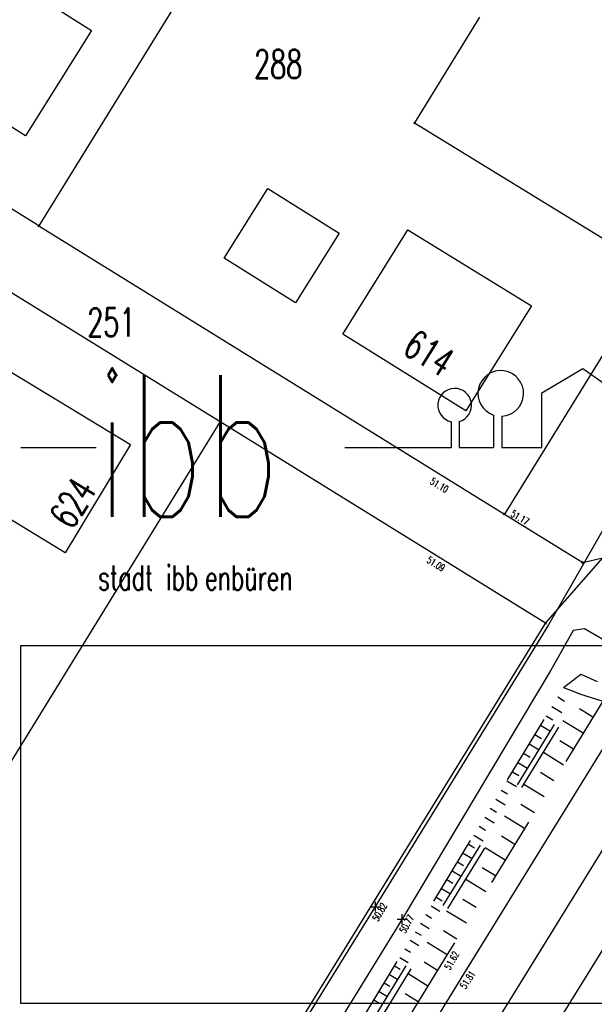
# Model space of a CAD drawing. Extents: x 3409653 to 3410193, y 5788342 to 5789000.
# Tile 76 of 80: x 3410071 to 3410111, y 5788687 to 5788757. Entities that reach past the tile are written whole.
import ezdxf

# ---------------------------------------------------------------- set-up
doc = ezdxf.new("R2010")
doc.units = 0
doc.header["$MEASUREMENT"] = 0
for name, pattern in [('LINIENART0', [0]), ('LINIENART4', [120, 70, -10, 10, -10, 10, -10]), ('LINIENART5', [10, 5, -5])]:
    doc.linetypes.add(name, pattern=pattern)
for name, color, linetype in [('dxf_amwasser3', 7, 'Continuous'), ('K140-KATASTERTOPO', 7, 'Continuous'), ('NULLEBENE', 7, 'Continuous'), ('TOP-BOESCHUNG', 7, 'Continuous'), ('TOP-HOEHENI', 7, 'Continuous'), ('TOP-LINIEN', 7, 'Continuous')]:
    doc.layers.add(name, color=color, linetype=linetype)
doc.styles.add('SIMPLEX', font='simplex')

# ---------------------------------------------------------------- blocks, each defined once
blk = doc.blocks.new('GELAEN-109')
at = {"layer": 'NULLEBENE', "color": 1, "linetype": 'LINIENART0'}
for p, q in [((-0.188, 0.188), (0.188, -0.188)), ((-0.188, -0.188), (0.188, 0.188))]:
    blk.add_line(p, q, dxfattribs=at)

msp = doc.modelspace()

# ---------------------------------------------------------------- linework, layer by layer
at = {"layer": 'dxf_amwasser3', "color": 88, "linetype": 'LINIENART0'}
for p, q in [((3410106.026, 5788681.51, 51.793), (3410132.657, 5788724.681, 51.724)), ((3410120.691, 5788712.366, 51.838), (3410089.315, 5788661.523, 51.914))]:
    msp.add_line(p, q, dxfattribs=at)
at = {"layer": 'K140-KATASTERTOPO', "color": 95, "linetype": 'LINIENART0'}
for p, q in [((3410109.084, 5788709.462), (3410109.874, 5788709.15)), ((3410108.677, 5788708.791), (3410109.151, 5788708.504)), ((3410110.205, 5788709.019), (3410111.857, 5788708.486)), ((3410108.271, 5788708.123), (3410108.978, 5788707.694)), ((3410107.867, 5788707.458), (3410108.336, 5788707.173)), ((3410111.165, 5788707.359), (3410110.207, 5788707.947)), ((3410107.465, 5788706.795), (3410108.163, 5788706.371)), ((3410110.473, 5788706.234), (3410109.039, 5788707.115)), ((3410107.064, 5788706.134), (3410107.527, 5788705.853)), ((3410106.665, 5788705.476), (3410107.355, 5788705.057)), ((3410109.783, 5788705.109), (3410108.828, 5788705.696)), ((3410106.267, 5788704.821), (3410106.724, 5788704.543)), ((3410109.093, 5788703.986), (3410107.663, 5788704.865)), ((3410105.87, 5788704.168), (3410106.552, 5788703.754)), ((3410105.476, 5788703.517), (3410105.928, 5788703.243)), ((3410108.404, 5788702.865), (3410107.451, 5788703.45)), ((3410105.082, 5788702.869), (3410105.756, 5788702.46)), ((3410107.715, 5788701.744), (3410106.288, 5788702.62)), ((3410104.69, 5788702.224), (3410105.137, 5788701.952)), ((3410104.3, 5788701.58), (3410104.966, 5788701.176)), ((3410107.027, 5788700.624), (3410106.077, 5788701.208)), ((3410103.911, 5788700.94), (3410104.352, 5788700.672)), ((3410103.524, 5788700.302), (3410104.182, 5788699.902)), ((3410106.34, 5788699.506), (3410104.917, 5788700.38)), ((3410102.753, 5788699.032), (3410103.404, 5788698.638)), ((3410103.138, 5788699.666), (3410103.574, 5788699.401)), ((3410102.37, 5788698.401), (3410102.801, 5788698.14)), ((3410105.654, 5788698.388), (3410104.706, 5788698.97)), ((3410101.989, 5788697.773), (3410102.631, 5788697.383)), ((3410104.968, 5788697.272), (3410103.548, 5788698.144)), ((3410101.609, 5788697.147), (3410102.034, 5788696.888)), ((3410101.23, 5788696.523), (3410101.865, 5788696.137)), ((3410104.283, 5788696.157), (3410103.338, 5788696.737)), ((3410100.853, 5788695.901), (3410101.273, 5788695.646)), ((3410103.599, 5788695.042), (3410102.183, 5788695.912)), ((3410100.477, 5788695.282), (3410101.104, 5788694.902)), ((3410100.103, 5788694.666), (3410100.518, 5788694.413)), ((3410102.915, 5788693.929), (3410101.972, 5788694.509)), ((3410099.73, 5788694.051), (3410100.349, 5788693.675)), ((3410102.232, 5788692.818), (3410100.819, 5788693.685)), ((3410098.988, 5788692.829), (3410099.6, 5788692.458)), ((3410099.358, 5788693.439), (3410099.769, 5788693.19)), ((3410098.619, 5788692.222), (3410099.025, 5788691.976)), ((3410101.549, 5788691.707), (3410100.609, 5788692.284)), ((3410098.252, 5788691.617), (3410098.857, 5788691.25)), ((3410100.868, 5788690.597), (3410099.46, 5788691.464)), ((3410097.886, 5788691.014), (3410098.287, 5788690.771)), ((3410097.522, 5788690.413), (3410098.118, 5788690.051)), ((3410100.186, 5788689.489), (3410099.249, 5788690.066)), ((3410097.157, 5788689.812), (3410097.552, 5788689.572)), ((3410096.427, 5788688.61), (3410096.818, 5788688.373)), ((3410096.792, 5788689.211), (3410097.382, 5788688.854)), ((3410099.505, 5788688.383), (3410098.103, 5788689.246)), ((3410096.062, 5788688.009), (3410096.645, 5788687.656)), ((3410095.698, 5788687.409), (3410096.083, 5788687.174)), ((3410098.825, 5788687.279), (3410097.892, 5788687.853))]:
    msp.add_line(p, q, dxfattribs=at)
at = {"layer": 'NULLEBENE', "color": 144, "linetype": 'LINIENART0'}
for p, q in [((3410107.56, 5788730.25474), (3410110.44, 5788731.96474)), ((3410107.56, 5788730.25474), (3410110.44, 5788731.96474)), ((3410110.44, 5788731.96474), (3410112.84, 5788730.28474)), ((3410110.44, 5788731.96474), (3410112.84, 5788730.28474)), ((3410107.56, 5788726.38474), (3410107.56, 5788730.25474)), ((3410107.56, 5788726.38474), (3410107.56, 5788730.25474)), ((3410101.14, 5788728.20974), (3410101.14, 5788726.38474)), ((3410101.14, 5788728.20974), (3410101.14, 5788726.38474)), ((3410101.72, 5788728.22474), (3410101.72, 5788726.38474)), ((3410101.72, 5788728.22474), (3410101.72, 5788726.38474)), ((3410104.15, 5788728.67974), (3410104.15, 5788726.38474)), ((3410104.15, 5788728.67974), (3410104.15, 5788726.38474)), ((3410104.725, 5788728.59974), (3410104.725, 5788726.38474)), ((3410104.725, 5788728.59974), (3410104.725, 5788726.38474)), ((3410076.08, 5788726.36974), (3410070.76, 5788726.36974)), ((3410076.08, 5788726.36974), (3410070.76, 5788726.36974)), ((3410093.65, 5788726.38474), (3410101.14, 5788726.38474)), ((3410093.65, 5788726.38474), (3410101.14, 5788726.38474)), ((3410101.72, 5788726.38474), (3410104.15, 5788726.38474)), ((3410101.72, 5788726.38474), (3410104.15, 5788726.38474)), ((3410104.725, 5788726.38474), (3410107.56, 5788726.38474)), ((3410104.725, 5788726.38474), (3410107.56, 5788726.38474))]:
    msp.add_line(p, q, dxfattribs=at)
at = {"layer": 'NULLEBENE', "color": 145, "linetype": 'LINIENART0'}
for p, q in [((3410070.765, 5788687.16974), (3410070.765, 5788712.41974)), ((3410070.765, 5788712.41974), (3410122.645, 5788712.41974)), ((3410070.765, 5788687.16974), (3410070.765, 5788712.41974)), ((3410070.765, 5788712.41974), (3410122.645, 5788712.41974)), ((3410122.645, 5788687.16974), (3410070.765, 5788687.16974)), ((3410122.645, 5788687.16974), (3410070.765, 5788687.16974))]:
    msp.add_line(p, q, dxfattribs=at)
at = {"layer": 'NULLEBENE', "color": 144, "linetype": 'LINIENART0'}
for centre, radius, start, end in [((3410104.655, 5788730.20974), 1.61, 272.48955, 251.73373), ((3410104.655, 5788730.20974), 1.61, 272.48955, 251.73373), ((3410101.4, 5788729.36974), 1.19, 285.6144, 257.36663), ((3410101.4, 5788729.36974), 1.19, 285.6144, 257.36663)]:
    msp.add_arc(centre, radius, start, end, dxfattribs=at)
at = {"layer": 'TOP-BOESCHUNG', "color": 88, "linetype": 'LINIENART5'}
for p, q in [((3410109.084, 5788709.462), (3410110.307, 5788710.407)), ((3410110.307, 5788710.407), (3410111.463, 5788709.871)), ((3410094.745, 5788685.839), (3410109.084, 5788709.462)), ((3410095.35, 5788685.553), (3410109.874, 5788709.15)), ((3410095.706, 5788685.331), (3410110.205, 5788709.019)), ((3410109.874, 5788709.15), (3410110.205, 5788709.019)), ((3410111.857, 5788708.486), (3410100.88, 5788690.617)), ((3410100.88, 5788690.617), (3410084.719, 5788664.36))]:
    msp.add_line(p, q, dxfattribs=at)
at = {"layer": 'TOP-HOEHENI', "color": 95, "linetype": 'LINIENART0'}
for p, q in [((3410087.134, 5788766.476), (3410072.026, 5788742.037)), ((3410068.987, 5788760.101), (3410075.737, 5788755.809)), ((3410103.145, 5788756.761), (3410098.567, 5788749.29)), ((3410071.08, 5788748.378), (3410060.133, 5788755.313)), ((3410075.737, 5788755.809), (3410071.08, 5788748.378)), ((3410072.026, 5788742.037), (3410054.578, 5788752.832)), ((3410098.567, 5788749.29), (3410115.534, 5788738.908)), ((3410085.107, 5788739.751), (3410088.201, 5788744.66)), ((3410088.201, 5788744.66), (3410093.233, 5788741.523)), ((3410072.026, 5788742.037), (3410104.92, 5788721.688)), ((3410093.233, 5788741.523), (3410090.15, 5788736.599)), ((3410093.494, 5788734.388), (3410098.096, 5788741.75)), ((3410098.096, 5788741.75), (3410106.823, 5788736.38)), ((3410090.15, 5788736.599), (3410085.107, 5788739.751)), ((3410066.959, 5788739.26), (3410084.831, 5788728.214)), ((3410115.534, 5788738.908), (3410104.92, 5788721.688)), ((3410106.823, 5788736.38), (3410102.198, 5788728.99)), ((3410102.198, 5788728.99), (3410093.494, 5788734.388)), ((3410068.715, 5788732.534), (3410078.512, 5788726.613)), ((3410084.831, 5788728.214), (3410055.033, 5788679.936)), ((3410084.831, 5788728.214), (3410107.815, 5788714.009)), ((3410078.512, 5788726.613), (3410073.885, 5788718.968)), ((3410073.885, 5788718.968), (3410066.373, 5788723.518)), ((3410104.92, 5788721.688), (3410110.439, 5788718.274)), ((3410111.831, 5788718.599), (3410107.815, 5788714.009)), ((3410110.439, 5788718.274), (3410111.831, 5788718.599)), ((3410107.815, 5788714.009), (3410079.698, 5788668.454))]:
    msp.add_line(p, q, dxfattribs=at)
at = {"layer": 'TOP-LINIEN', "color": 95, "linetype": 'LINIENART4'}
for p, q in [((3410112.234, 5788721.21), (3410108.031, 5788713.875)), ((3410108.031, 5788713.875), (3410095.766, 5788693.95)), ((3410109.778, 5788713.475), (3410108.183, 5788710.675)), ((3410110.569, 5788713.589), (3410109.778, 5788713.475)), ((3410112.036, 5788712.761), (3410110.569, 5788713.589)), ((3410108.183, 5788710.675), (3410097.705, 5788693.163)), ((3410113.287, 5788707.467), (3410102.082, 5788689.336)), ((3410095.766, 5788693.95), (3410080.85, 5788669.886)), ((3410097.705, 5788693.163), (3410082.763, 5788668.845)), ((3410102.082, 5788689.336), (3410086.183, 5788663.527))]:
    msp.add_line(p, q, dxfattribs=at)

# ---------------------------------------------------------------- block references
at = {"layer": 'TOP-HOEHENI', "xscale": 0.333, "yscale": 0.333}
for p in [(3410098.567, 5788749.29), (3410072.026, 5788742.037), (3410084.831, 5788728.214), (3410104.92, 5788721.688), (3410110.439, 5788718.274), (3410107.815, 5788714.009)]:
    msp.add_blockref('GELAEN-109', p, dxfattribs=at)
at = {"layer": 'TOP-HOEHENI', "xscale": 1.3, "yscale": 1.3, "rotation": 45}
for p in [(3410095.816, 5788693.99), (3410097.688, 5788693.122)]:
    msp.add_blockref('GELAEN-109', p, dxfattribs=at)

# ---------------------------------------------------------------- texts
at = {"layer": 'NULLEBENE', "color": 144, "linetype": 'LINIENART0', "style": 'SIMPLEX', "width": 0.66046}
for s, height, p in [('ibb', 10, (3410076.08, 5788721.49474)), ('ibb', 10, (3410076.08, 5788721.49474)), ('stadt', 1.75, (3410076.205, 5788716.32474)), ('stadt', 1.75, (3410076.205, 5788716.32474)), ('ibb', 1.75, (3410081.005, 5788716.32474)), ('ibb', 1.75, (3410081.005, 5788716.32474)), ('enbüren', 1.75, (3410083.765, 5788716.32474)), ('enbüren', 1.75, (3410083.765, 5788716.32474))]:
    msp.add_text(s, height=height, dxfattribs=at).set_placement(p)
at = {"layer": 'TOP-HOEHENI', "color": 95, "linetype": 'LINIENART0', "style": 'SIMPLEX', "width": 0.66046}
for s, p in [('288', (3410087.236, 5788752.454)), ('251', (3410075.451, 5788734.233))]:
    msp.add_text(s, height=2, dxfattribs=at).set_placement(p)
for s, height, rotation, p in [('614', 2, 328.2, (3410097.62, 5788733.101)), ('51.10', 0.5, 329, (3410099.607, 5788723.859)), ('624', 2, 58.8, (3410074.398, 5788720.511)), ('51.17', 0.5, 330, (3410105.305, 5788721.568)), ('51.09', 0.5, 329, (3410099.372, 5788718.308)), ('50.82', 0.5, 60, (3410095.979, 5788692.905)), ('50.77', 0.5, 61, (3410097.905, 5788692.065)), ('51.62', 0.5, 60, (3410101.078, 5788689.488)), ('51.81', 0.5, 57, (3410102.163, 5788688.132))]:
    msp.add_text(s, height=height, rotation=rotation, dxfattribs=at).set_placement(p)

doc.saveas('drawing.dxf')
